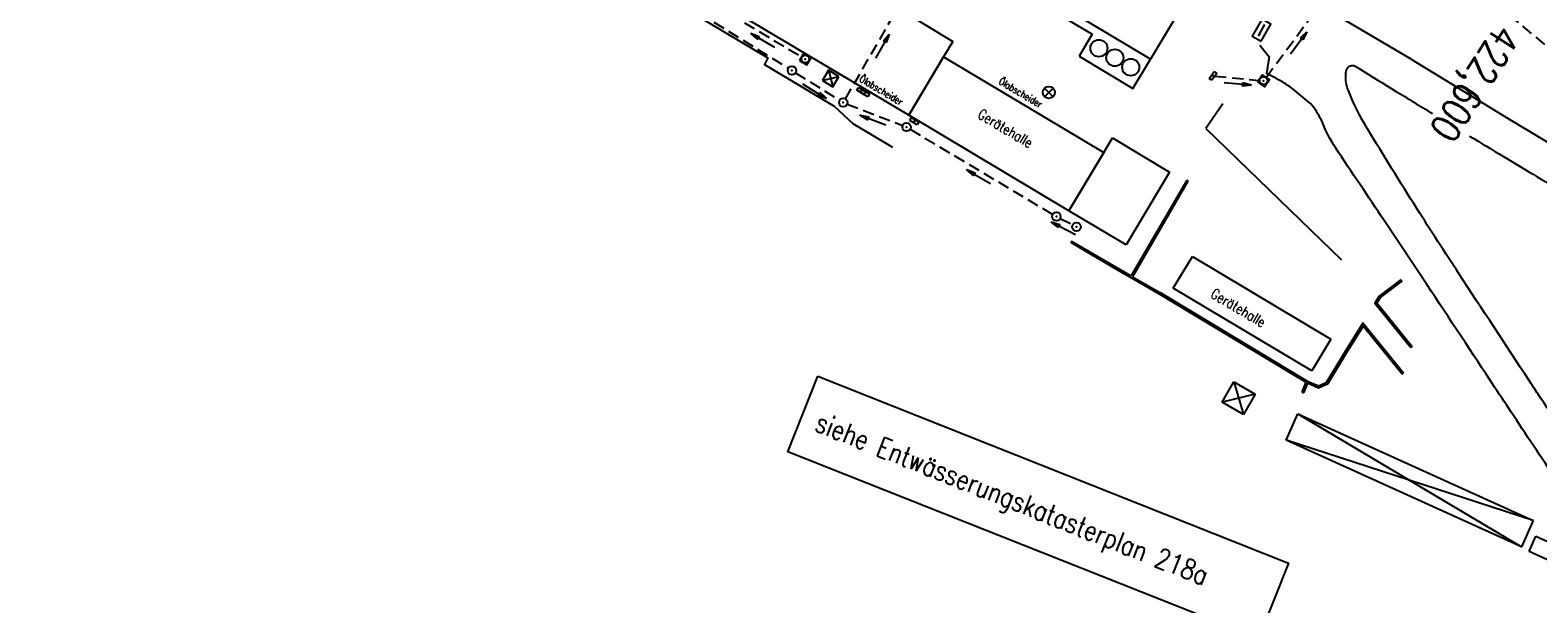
# Model space of a CAD drawing. Extents: x 450316 to 454644, y 428795 to 436505.
# Tile 171 of 256: x 451644 to 451909, y 434155 to 434255. Entities that reach past the tile are written whole.
import ezdxf

# ---------------------------------------------------------------- set-up
doc = ezdxf.new("R2010")
doc.units = 0
doc.header["$LTSCALE"] = 2
doc.header["$MEASUREMENT"] = 0
for name, pattern in [('ACHSE', [5.5, 4, -0.5, 0.5, -0.5]), ('AUSGEZOGEN', [0]), ('GESTRICH-X2', [1.5, 1, -0.5]), ('GESTRICHELT', [0.75, 0.5, -0.25])]:
    doc.linetypes.add(name, pattern=pattern)
doc.layers.get('0').update_dxf_attribs({"linetype": 'CONTINUOUS'})
for name, color, linetype in [('10', 7, 'CONTINUOUS'), ('20', 7, 'CONTINUOUS'), ('ACHSETOP', 1, 'ACHSE'), ('FBR', 8, 'CONTINUOUS'), ('GEBAEUDE', 6, 'CONTINUOUS'), ('HEKTOM', 1, 'GESTRICHELT'), ('KANAL', 7, 'GESTRICH-X2'), ('MAUER', 7, 'AUSGEZOGEN'), ('PFEIL', 7, 'CONTINUOUS'), ('SCHRIFT', 7, 'AUSGEZOGEN'), ('SCHSYMBOL', 7, 'CONTINUOUS')]:
    doc.layers.add(name, color=color, linetype=linetype)
doc.styles.add('ROMANS', font='romans.shx', dxfattribs={"width": 0.8})

# ---------------------------------------------------------------- blocks, each defined once
blk = doc.blocks.new('SCHA-R')
for p, q in [((-1.06, 1.06), (1.06, -1.06)), ((-1.06, -1.06), (1.06, 1.06))]:
    blk.add_line(p, q)
blk.add_circle((0, 0), 1.5)
blk.add_point((0, 0))
blk = doc.blocks.new('20')
blk.add_lwpolyline([(-0.75, -0.75), (0.75, -0.75), (0.75, 0.75), (-0.75, 0.75)], close=True)
blk.add_circle((0, 0), 0.676)
blk.add_point((0, 0))
blk = doc.blocks.new('PFEIL2')
at = {"color": 0}
for p, q in [((0.88, 0), (-2.4, -0.01)), ((0.88, -0.27), (0.88, 0.28)), ((0.88, 0.28), (2.43, 0.01)), ((0.91, 0.27), (0.88, 0.26)), ((0.97, 0.26), (0.88, 0.25)), ((1.02, 0.25), (0.88, 0.23)), ((1.07, 0.24), (0.88, 0.21)), ((1.13, 0.23), (0.88, 0.19)), ((1.18, 0.22), (0.88, 0.17)), ((1.24, 0.21), (0.88, 0.15)), ((1.29, 0.21), (0.88, 0.14)), ((1.34, 0.2), (0.88, 0.12)), ((1.4, 0.19), (0.88, 0.1)), ((1.45, 0.18), (0.88, 0.08)), ((1.51, 0.17), (0.88, 0.06)), ((1.56, 0.16), (0.88, 0.04)), ((1.61, 0.15), (0.88, 0.02)), ((1.67, 0.14), (0.88, 0.01)), ((1.72, 0.13), (0.88, -0.01)), ((1.78, 0.12), (0.88, -0.03)), ((1.83, 0.11), (0.88, -0.05)), ((1.88, 0.1), (0.88, -0.07)), ((1.94, 0.09), (0.88, -0.09)), ((2.05, 0.08), (0.88, -0.12)), ((1.99, 0.08), (0.88, -0.11)), ((2.1, 0.07), (0.88, -0.14)), ((2.15, 0.06), (0.88, -0.16)), ((2.21, 0.05), (0.88, -0.18)), ((2.26, 0.04), (0.88, -0.2)), ((2.32, 0.03), (0.88, -0.22)), ((2.37, 0.02), (0.88, -0.23)), ((2.42, 0.01), (0.88, -0.25)), ((2.43, 0.01), (0.88, -0.27))]:
    blk.add_line(p, q, dxfattribs=at)
blk = doc.blocks.new('KS')
for p, q in [((-1.14, 0), (1.14, 0)), ((-1.14, 0), (-0.64, -0.15)), ((0.63, 0.15), (1.14, 0))]:
    blk.add_line(p, q)
blk.add_lwpolyline([(-1.76, -0.89), (1.74, -0.88), (1.73, 0.91), (-1.76, 0.91)], close=True)
blk.add_point((0, 0))
blk.add_point((0, 0))
blk = doc.blocks.new('30')
at = {"color": 0}
for p, q in [((-0.75, -0.29), (-0.75, 0.29)), ((-0.75, 0.29), (0.75, 0.29)), ((0.75, 0.29), (0.75, -0.29)), ((0.75, -0.29), (-0.75, -0.29))]:
    blk.add_line(p, q, dxfattribs=at)
blk.add_point((0, 0), dxfattribs=at)
blk = doc.blocks.new('GST')
at = {"color": 0}
blk.add_circle((0, 0), 0.75, dxfattribs=at)
blk.add_point((0, 0), dxfattribs=at)
blk = doc.blocks.new('10')
blk.add_blockref('GST', (0, 0))
blk = doc.blocks.new('SCHA-Q')
for p, q in [((-1.5, 1.5), (1.5, -1.5)), ((-1.5, -1.5), (1.5, 1.5)), ((1.5, 1.5), (-1.5, 1.5)), ((-1.5, 1.5), (-1.5, -1.5)), ((1.5, -1.5), (1.5, 1.5)), ((-1.5, -1.5), (1.5, -1.5))]:
    blk.add_line(p, q)
blk.add_point((0, 0))

msp = doc.modelspace()

# ---------------------------------------------------------------- linework, layer by layer
at = {"layer": 'ACHSETOP', "flags": 128}
msp.add_lwpolyline([(451271.77, 435019.04, -0.000001), (451272.37, 435018.35, -0.000032), (451272.39, 435018.33), (451288.79, 434999.46, -0.000002), (451296.99, 434990.03, 0.000007), (451305.2, 434980.6, 0.000007), (451313.4, 434971.16, -0.000007), (451321.6, 434961.73, -0.000007), (451329.8, 434952.3, 0.000007), (451338, 434942.87, 0.000007), (451346.21, 434933.43, -0.000007), (451354.41, 434924, -0.000007), (451362.61, 434914.57, 0.000011), (451370.81, 434905.14, 0.000001), (451379.01, 434895.7, 0.000001), (451387.22, 434886.27), (451403.62, 434867.4), (451420.02, 434848.54), (451436.43, 434829.67, -0.000013), (451444.63, 434820.24, 0.000007), (451452.83, 434810.81, 0.000007), (451461.03, 434801.38, -0.000007), (451469.24, 434791.94, -0.000007), (451477.44, 434782.51, 0.000007), (451485.64, 434773.08, 0.000007), (451493.84, 434763.64, -0.000007), (451502.04, 434754.21, -0.000007), (451510.25, 434744.78, 0.000007), (451518.45, 434735.35, 0.000007), (451526.65, 434725.91, -0.000007), (451534.85, 434716.48, -0.000007), (451543.05, 434707.05, 0.000011), (451551.26, 434697.61, 0.000001), (451559.46, 434688.18, 0.000001), (451567.66, 434678.75), (451584.07, 434659.88, -0.000001), (451592.27, 434650.45, -0.000001), (451600.47, 434641.02, -0.000011), (451608.67, 434631.59, 0.000013), (451616.87, 434622.15), (451633.28, 434603.29), (451649.68, 434584.42, -0.000013), (451657.88, 434574.99, 0.000007), (451666.09, 434565.56, 0.000007), (451674.29, 434556.12, -0.000007), (451682.49, 434546.69, -0.000007), (451690.69, 434537.26, 0.000006), (451698.89, 434527.83), (451715.3, 434508.96, -0.000015), (451721.01, 434502.39, 0.000008), (451726.72, 434495.82, 0.000958), (451727.52, 434494.91, 0.000181), (451731.72, 434490.11, 0.003894), (451738.18, 434482.87, 0.00247), (451748.5, 434471.58, 0.003793), (451756.23, 434463.34, 0.003129), (451765.74, 434453.48, 0.00313), (451774.53, 434444.59, 0.003132), (451783.43, 434435.81, 0.003134), (451792.43, 434427.15, 0.003132), (451801.55, 434418.59, 0.003131), (451810.77, 434410.15, 0.00313), (451820.1, 434401.83, 0.003133), (451829.54, 434393.62, 0.003138), (451839.07, 434385.54, 0.003131), (451848.69, 434377.58, 0.003125), (451858.43, 434369.73, 0.003124), (451868.27, 434362, 0.00313), (451878.19, 434354.41, 0.003138), (451888.2, 434346.95, 0.003133), (451898.32, 434339.59, 0.003131), (451908.52, 434332.37, 0.003131), (451918.82, 434325.28, 0.003132), (451929.21, 434318.32, 0.003136), (451939.67, 434311.49, 0.00313), (451950.21, 434304.8, 0.003123), (451960.86, 434298.22, 0.003128), (451971.59, 434291.78, 0.003137), (451982.37, 434285.49, 0.003139), (451993.23, 434279.33, 0.003133), (452004.2, 434273.3, 0.003123), (452015.23, 434267.41, 0.003125), (452026.32, 434261.66, 0.003132), (452037.5, 434256.05, 0.003138), (452048.73, 434250.58, 0.003134), (452060.02, 434245.26, 0.003122), (452071.41, 434240.07, 0.003127), (452083.62, 434234.69, 0.003578), (452094.35, 434230.12, 0.002702), (452108.41, 434224.35, 0.004189), (452117.53, 434220.76, 0.00053), (452126.34, 434217.38, 0.001569), (452129.32, 434216.25, 0.000008), (452135.11, 434214.08, -0.000025), (452140.91, 434211.9), (452164.31, 434203.12, 0.000006), (452176.02, 434198.73, -0.000007), (452187.72, 434194.34), (452211.13, 434185.56), (452234.54, 434176.78, -0.000012), (452246.24, 434172.39, 0.000007), (452257.94, 434168, 0.000002), (452265.75, 434165.08, 0.000001), (452281.35, 434159.22, 0.000005), (452293.05, 434154.83, -0.000007), (452304.76, 434150.44, -0.000019), (452316.46, 434146.05, 0.000015), (452328.17, 434141.66, 0.000002), (452338.1, 434137.94, 0.000001), (452351.57, 434132.88, 0.000004), (452363.28, 434128.49, -0.000006), (452374.98, 434124.1, -0.00002), (452386.68, 434119.71, 0.00002), (452398.39, 434115.32, 0.000006), (452410.09, 434110.93, -0.000004), (452421.8, 434106.54, -0.000001), (452435.27, 434101.49, -0.000002), (452445.2, 434097.76, -0.000015), (452456.91, 434093.37, 0.000019), (452468.61, 434088.98, 0.000007), (452480.31, 434084.59, -0.000006), (452492.02, 434080.2, -0.000002), (452503.72, 434075.81, 0.000002), (452515.42, 434071.42, 0.000006), (452527.13, 434067.03, -0.000007), (452538.83, 434062.64, -0.000019), (452550.54, 434058.25, 0.000015), (452562.24, 434053.86, 0.000002), (452572.17, 434050.13, 0.000001), (452585.65, 434045.08, 0.000004), (452597.35, 434040.69, -0.000006), (452609.05, 434036.3, -0.00002), (452620.76, 434031.91, 0.00002), (452632.46, 434027.52, 0.000006), (452644.17, 434023.13, -0.000004), (452655.87, 434018.74, -0.000001), (452669.35, 434013.68, -0.000002), (452679.28, 434009.96, -0.000015), (452690.98, 434005.57, 0.000014), (452702.68, 434001.18, 0.000011), (452714.39, 433996.79, -0.000001), (452726.09, 433992.4, -0.000007), (452735.03, 433989.04, -0.000005), (452748.18, 433984.11, -0.000156), (452748.22, 433984.1, -0.000005), (452749.5, 433983.61, -0.004183), (452758.69, 433980.07, -0.002721), (452772.75, 433974.43, -0.005081), (452782.77, 433970.22, -0.003908), (452795.7, 433964.52, -0.003912), (452807.05, 433959.3, -0.003907), (452818.33, 433953.9, -0.003903), (452829.52, 433948.33, -0.003904), (452840.62, 433942.58, -0.003907), (452851.63, 433936.66, -0.003909), (452862.54, 433930.57, -0.003906), (452873.35, 433924.31, -0.003899), (452884.08, 433917.88, -0.003907), (452894.71, 433911.27, -0.003917), (452905.21, 433904.52, -0.003914), (452915.61, 433897.6, -0.003904), (452925.91, 433890.51, -0.003895), (452936.11, 433883.25, -0.003902), (452946.17, 433875.85, -0.003909), (452956.12, 433868.3, -0.003904), (452965.96, 433860.58, -0.003908), (452975.67, 433852.7, -0.00391), (452985.26, 433844.69, -0.003909), (452994.72, 433836.52, -0.003908), (453004.05, 433828.2, -0.003902), (453013.25, 433819.74, -0.003901), (453022.32, 433811.14, -0.003907), (453031.26, 433802.39, -0.003913), (453040.05, 433793.51, -0.003909), (453048.99, 433784.19, -0.00418), (453057.22, 433775.34, -0.003621), (453064.8, 433766.92, -0.003001), (453073.81, 433756.65, -0.003775), (453082.93, 433745.95, -0.004894), (453089.82, 433737.59, -0.004962), (453096.58, 433729.04, -0.003805), (453105.2, 433717.74, -0.003005), (453113.36, 433706.73, -0.003643), (453119.97, 433697.57, -0.004174), (453127.23, 433687.17, -0.004295), (453134.1, 433676.95, -0.003507), (453140.02, 433667.85, -0.002688), (453147.59, 433655.9, -0.003695), (453155.36, 433643.25, -0.00538), (453160.55, 433634.47, -0.005332), (453165.53, 433625.6, -0.003667), (453172.54, 433612.58, -0.002679), (453179.1, 433600.02, -0.003501), (453183.99, 433590.35, -0.004313), (453189.2, 433579.67, -0.003909), (453194.74, 433567.79, -0.003909), (453199.85, 433556.38, -0.003909), (453204.78, 433544.89, -0.003903), (453209.81, 433532.66, -0.004384), (453214.1, 433521.7, -0.003423), (453219.66, 433506.82, -0.005955), (453222.69, 433498.22, -0.000145), (453225.57, 433489.74, -0.000252), (453227.22, 433484.85, -0.000085), (453230.06, 433476.42, -0.000405), (453230.66, 433474.65, -0.003646), (453233.57, 433465.74, 0.00217), (453238.42, 433450.76, 0.000006), (453242.33, 433438.88, -0.000007), (453246.23, 433427.01, -0.000012), (453250.13, 433415.13, 0.000009), (453254.03, 433403.26, 0.003001), (453258.01, 433391.4, -0.003002), (453261.98, 433379.55, -0.003008), (453265.82, 433367.65, 0.003009), (453269.65, 433355.76, 0.00001), (453273.55, 433343.88, -0.000019), (453277.45, 433332.01), (453285.26, 433308.26, 0.000005), (453289.16, 433296.38, -0.000004), (453293.06, 433284.51, -0.000001), (453297.41, 433271.27, -0.000001), (453300.87, 433260.76, -0.00001), (453304.77, 433248.88, 0.000008), (453308.67, 433237.01, 0.000011), (453312.58, 433225.13, -0.000004), (453316.48, 433213.26, -0.000007), (453317.96, 433208.76, -0.000002), (453324.28, 433189.51, -0.00006), (453324.75, 433188.09, 0.000004), (453325.21, 433186.68, 0.001409), (453327.81, 433178.86, 0.000842), (453332.21, 433165.79, 0.002106), (453335.59, 433155.93, 0.001506), (453340.42, 433142.18, 0.001603), (453344.59, 433130.55, 0.001566), (453348.93, 433118.67, 0.00157), (453353.28, 433106.99, 0.001563), (453357.73, 433095.28, 0.001555), (453362.24, 433083.61, 0.001558), (453366.82, 433071.99, 0.001562), (453371.48, 433060.39, 0.001561), (453376.21, 433048.82, 0.001565), (453381.01, 433037.27, 0.001565), (453385.88, 433025.76, 0.001563), (453390.82, 433014.29, 0.001561), (453395.84, 433002.83, 0.001559), (453400.93, 432991.41, 0.00156), (453406.08, 432980.03, 0.001563), (453411.31, 432968.67, 0.001565), (453416.61, 432957.35, 0.001562), (453421.98, 432946.08, 0.001558), (453427.42, 432934.81, 0.001559), (453432.94, 432923.58, 0.001564), (453438.52, 432912.41, 0.001566), (453444.16, 432901.27, 0.001564), (453449.89, 432890.15, 0.001558), (453455.36, 432879.68, 0.001394), (453461.54, 432868.03, 0.001724), (453468.57, 432854.96, 0.002516), (453473.46, 432846.05, 0.001346), (453478.16, 432837.66, 0.000835), (453485.79, 432824.15, 0.000825), (453493.39, 432810.79, 0.001335), (453498.13, 432802.56, 0.002522), (453503.26, 432793.8, 0.001723), (453510.87, 432781.05, 0.001395), (453517.7, 432769.77, 0.001557), (453523.88, 432759.7, 0.001564), (453531.45, 432747.52, 0.002105), (453537.15, 432738.52, 0.001027), (453545.2, 432725.95, 0.001523), (453550.68, 432717.5, 0.000001), (453550.84, 432717.26, 0.000124), (453550.84, 432717.26, 0.000024), (453557.6, 432706.91, -0.000007), (453564.35, 432696.57, -0.000001), (453571.19, 432686.1, 0.000005), (453578.03, 432675.64, 0.000012), (453584.86, 432665.17, -0.000012), (453591.7, 432654.7, -0.000004), (453598.53, 432644.24, 0.000004), (453605.37, 432633.77, 0.000001), (453612.2, 432623.31, -0.000001), (453619.04, 432612.84, -0.000004), (453625.87, 432602.38, 0.000003), (453632.71, 432591.91), (453646.38, 432570.98, -0.000014), (453650.94, 432564, -0.000007), (453660.05, 432550.05, -0.002465), (453666.82, 432539.57, 0.002471), (453673.57, 432529.12, 0.002497), (453680.47, 432518.67, -0.002488), (453687.39, 432508.18, -0.000003), (453694.22, 432497.72, 0.000006), (453701.06, 432487.25), (453714.73, 432466.32, -0.000006), (453721.57, 432455.86, 0.000006), (453728.4, 432445.39, 0.000183), (453728.47, 432445.28, -0.000027), (453728.97, 432444.52, -0.003905), (453733.99, 432436.71, -0.002472), (453741.77, 432424.27, -0.005163), (453747.3, 432415.1, -0.003867), (453754.47, 432402.74, -0.003958), (453760.53, 432391.89, -0.003913), (453766.49, 432380.82, -0.003903), (453772.25, 432369.72, -0.003904), (453777.83, 432358.53, -0.003901), (453783.48, 432346.73, -0.004288), (453788.46, 432335.91, -0.003523), (453794.25, 432322.76, -0.004762), (453798.38, 432312.96, -0.001651), (453802.11, 432303.78, -0.002689), (453804.34, 432298.12, -0.001542), (453805.53, 432295.04, -0.000893), (453807.56, 432289.71, -0.005639), (453811.07, 432280.12, -0.003891), (453815.88, 432266.14, -0.00573), (453819.49, 432254.95, -0.005082), (453823.29, 432242.26, -0.004537), (453827.3, 432227.85, -0.006762), (453829.77, 432218.12, -0.001828), (453832.34, 432207.23, -0.002855), (453833.92, 432200.25, -0.000688), (453834.59, 432197.18, -0.000614), (453835.33, 432193.75, -0.005087), (453837.35, 432183.82, -0.003463), (453840.08, 432169.2, -0.004355), (453841.88, 432158.58, -0.003298), (453844.05, 432144.52, -0.003873), (453845.96, 432130.87, -0.004703), (453847.34, 432119.6, -0.004431), (453848.68, 432106.66, -0.004859), (453849.68, 432094.85, -0.001971), (453850.76, 432079.75, -0.003754), (453851.23, 432071.81, -0.000235), (453851.27, 432071.06, -0.000154), (453851.33, 432069.9, -0.005004), (453851.76, 432059.36, -0.003657), (453852.1, 432044.92, -0.006284), (453852.13, 432034.65, -0.00442), (453851.87, 432020.06, -0.004496), (453851.36, 432005.74, -0.005961), (453850.74, 431994.95, -0.004032), (453849.63, 431980.54, -0.005521), (453848.62, 431970.04, -0.000545), (453848.17, 431965.89, -0.00099), (453847.92, 431963.6, -0.002817), (453847.08, 431956.57, -0.001743), (453845.62, 431945.22, -0.004295), (453844.13, 431934.59, -0.003233), (453841.93, 431920.5, -0.003719), (453839.9, 431908.59, -0.003474), (453837.54, 431895.88, -0.003471), (453834.93, 431882.78, -0.003984), (453832.48, 431871.4, -0.002961), (453829.25, 431857.36, -0.00403), (453826.74, 431847.07, -0.001132), (453824.96, 431840.11, -0.001603), (453823.67, 431835.21, -0.002375), (453822.37, 431830.36, -0.001541), (453820.3, 431822.92, -0.005811), (453817.74, 431814.24, -0.003321), (453813, 431799.15, -0.004369), (453808.95, 431786.93, -0.004589), (453804.89, 431775.36, -0.004977), (453800.13, 431762.59, -0.00596), (453795.93, 431752.02, -0.002426), (453790.61, 431739.3, -0.004094), (453787.37, 431731.79, -0.000338), (453786.71, 431730.31, -0.000388), (453786.14, 431729.02, -0.004625), (453782.63, 431721.36, -0.002368), (453775.59, 431706.51, -0.004069), (453770.2, 431695.52, -0.003863), (453764.34, 431684.03, -0.004659), (453758.24, 431672.55, -0.005048), (453752.4, 431662.07, -0.002758), (453744.86, 431649, -0.004203), (453739.78, 431640.49, -0.000453), (453738.55, 431638.46, -0.00049), (453737.41, 431636.59, -0.004121), (453733.36, 431630.11, -0.00246), (453726.45, 431619.35, -0.006277), (453720.59, 431610.57, -0.004581), (453712.3, 431598.73, -0.005038), (453704.6, 431588.16, -0.005528), (453697.38, 431578.67, -0.004083), (453688.22, 431567.1, -0.005886), (453681.7, 431559.21, -0.001219), (453676.74, 431553.36, -0.002238), (453674.01, 431550.2, -0.001962), (453670.56, 431546.26, -0.001297), (453665.3, 431540.34, -0.004313), (453658.17, 431532.48, -0.003182), (453648.34, 431521.97, -0.004167), (453639.22, 431512.51, -0.00462), (453630.85, 431504.12, -0.002727), (453619.91, 431493.48, -0.004271), (453612.84, 431486.78, -0.000068), (453609.88, 431484.03, -0.000648), (453609.57, 431483.75, -0.000003), (453600.64, 431475.49, -0.000005), (453594.49, 431469.8), (453576.13, 431452.83), (453557.78, 431435.85), (453539.42, 431418.88), (453521.07, 431401.91, 0.000001), (453511.89, 431393.42, 0.000001), (453502.71, 431384.94, 0.000013), (453493.53, 431376.45, -0.000013), (453484.35, 431367.96, 0), (453475.18, 431359.48, 0), (453466, 431350.99), (453447.64, 431334.02, 0.000001), (453438.46, 431325.53, 0.000001), (453429.29, 431317.04, 0.000013), (453420.11, 431308.56, -0.000007), (453410.93, 431300.07, -0.000004), (453403.53, 431293.23, -0.000002), (453392.58, 431283.1, -0.00001), (453383.4, 431274.61, 0.000015), (453374.22, 431266.13, 0.000014), (453365.04, 431257.64, -0.000013), (453355.86, 431249.15, 0), (453343.63, 431237.84, -0.000001), (453337.51, 431232.18), (453319.15, 431215.21, 0.000001), (453309.98, 431206.72, 0.000001), (453300.8, 431198.24, 0.000013), (453291.62, 431189.75, -0.000013), (453282.44, 431181.26, -0.000001), (453273.27, 431172.78, -0.000001), (453264.09, 431164.29), (453245.73, 431147.32), (453227.38, 431130.34), (453209.02, 431113.37, 0.000014), (453199.84, 431104.89, -0.000009), (453190.66, 431096.4, -0.000019), (453181.49, 431087.91, 0.000019), (453172.31, 431079.43, 0.000009), (453163.13, 431070.94, -0.000008), (453153.95, 431062.45), (453135.6, 431045.48, 0.000009), (453134.86, 431044.8, 0.000002), (453130.42, 431040.69, 0.002804), (453126.11, 431036.66, 0.001372), (453117.38, 431028.36, 0.005333), (453110.16, 431021.31, 0.003613), (453099.69, 431010.7, 0.004216), (453091.36, 431002.01, 0.003913), (453082.55, 430992.5, 0.00391), (453074.2, 430983.2, 0.003911), (453066, 430973.77, 0.003912), (453057.94, 430964.21, 0.003915), (453050.03, 430954.53, 0.00391), (453042.29, 430944.73, 0.003905), (453034.68, 430934.8, 0.003908), (453027.23, 430924.75, 0.003912), (453019.95, 430914.6, 0.003918), (453012.83, 430904.33, 0.003918), (453005.87, 430893.95, 0.003907), (452999.07, 430883.47, 0.0039), (452992.43, 430872.86, 0.003908), (452985.95, 430862.15, 0.00392), (452979.66, 430851.37, 0.00392), (452973.54, 430840.5, 0.003904), (452967.57, 430829.49, 0.003903), (452961.77, 430818.39, 0.003916), (452956.17, 430807.24, 0.00392), (452950.74, 430796, 0.00391), (452945.47, 430784.65, 0.003904), (452940.39, 430773.22, 0.00391), (452935.48, 430761.73, 0.003913), (452930.76, 430750.17, 0.003909), (452926.22, 430738.51, 0.003913), (452921.86, 430726.79, 0.003918), (452917.69, 430715.02, 0.003913), (452913.7, 430703.18, 0.003909), (452909.89, 430691.26, 0.003904), (452906.27, 430679.29, 0.003908), (452902.84, 430667.28, 0.003914), (452899.6, 430655.21, 0.003911), (452896.55, 430643.09, 0.003914), (452893.69, 430630.91, 0.003917), (452891.02, 430618.71, 0.003911), (452890.73, 430617.31, 0.000237), (452886.25, 430594.17, 0.007575), (452884.76, 430585.79, 0.003906), (452882.25, 430569.49)], format="xyb", dxfattribs=at)
at = {"layer": 'FBR'}
msp.add_line((451853.4, 434242.5), (451850.4, 434238.18), dxfattribs=at)
at = {"layer": 'FBR', "flags": 128}
for points in [[(450931.02, 435664.25, 0), (450939.29, 435645.95, 0.000057)], [(451603.01, 434662.96, 0.000001), (451617.47, 434646.37, 0.000004), (451625.68, 434636.95, -0.000005), (451633.89, 434627.53, -0.001388)], [(451702.59, 434548.49, -0.000002), (451714.33, 434534.99, -0.000013)], [(451637.46, 434574.01, -0.000002), (451625.44, 434587.82, -0.000008)]]:
    msp.add_lwpolyline(points, format="xyb", dxfattribs=at)
at = {"layer": 'FBR'}
for points in [[(451586.28, 434627.86, -0.000002), (451573.15, 434642.87, -0.000008)], [(452140.21, 434193.57, 0.000004), (452120.09, 434201.03, 0.00024)], [(451896.58, 434277.43, -0.000022), (451881.01, 434287.45, -0.007895)], [(451860.62, 434304.04, 0.00213), (451876.8, 434292.72, 0.004049), (451885.39, 434286.87, 0.00011), (451908.35, 434271.51, 0.002788), (451909.26, 434270.91, 0.004347), (451920.41, 434263.77, 0.003521), (451934.32, 434255.17, 0.002774), (451942.94, 434249.99, 0.001997), (451954.99, 434242.9, 0.004921), (451962.09, 434238.86, 0.001603), (451984.03, 434226.74, 0.009619), (451987.86, 434224.73, 0.014949), (451990.39, 434223.56, 0.210525), (451991.51, 434223.58, 0.077393), (451993.97, 434225.19, -0.029447), (451994.52, 434225.36, -0.029447), (451995.1, 434225.47, -0.033845), (451995.76, 434225.5, -0.033845), (451996.43, 434225.45), (452003, 434224.24, -0.045221), (452003.41, 434223.97, -0.011992), (452003.51, 434223.88, -0.052347)], [(451947.09, 434133.5, -0.000011), (451936.28, 434149.84, -0.000319)], [(451935.9, 434150.43, -0.001788), (451929.15, 434160.74, 0.00187), (451922.69, 434170.6, 0.002791), (451917.14, 434178.91, -0.001824), (451908.63, 434191.61, -0.001286), (451907.05, 434194, -0.000165), (451894.78, 434212.66, -0.004568), (451887.38, 434224.13, -0.003795), (451878.72, 434238.09, -0.043054), (451875.38, 434244.8, -0.111242), (451874.93, 434247.7, -0.057098), (451875.07, 434248.49, -0.116996), (451875.28, 434248.84, -0.139024), (451875.9, 434249.21, -0.190812), (451876.44, 434249.14, -0.014599), (451877.27, 434248.66, 0.001876), (451883.64, 434244.73, 0.00054), (451890.11, 434240.79, 0.001632)], [(451956.01, 434109.72, -0.000008), (451955.71, 434110.18, -0.000366), (451950.65, 434117.84), (451941.61, 434131.53, 0.000013), (451938.67, 434135.99, 0.000005), (451931.49, 434146.86, 0.00009), (451924.14, 434157.99, 0.000097), (451917.35, 434168.26, 0.000957), (451912.45, 434175.63, -0.000577), (451904.32, 434187.86, -0.000536), (451901.01, 434192.85, 0.000149), (451889.15, 434210.81, 0.0021), (451881.66, 434222.03, -0.001858), (451873.2, 434234.7, -0.049636), (451870.82, 434239.2, 0.073233), (451869.06, 434242.18, 0.046846), (451868.53, 434242.73, 0.009737), (451865.69, 434245.05, 0.033828), (451863.82, 434246.32, 0.023986), (451861.01, 434247.79)], [(451896.63, 434236.84, 0.000987), (451908.48, 434229.71, 0.001632), (451936.15, 434213.27)]]:
    msp.add_lwpolyline(points, format="xyb", dxfattribs=at)
at = {"layer": 'FBR', "flags": 128}
for points in [[(451886.38, 434250.33), (451866.14, 434262.29), (451852.79, 434270.26), (451847.97, 434274.2), (451839.8, 434279.67), (451824.66, 434288.62)], [(451815.74, 434263.57), (451819.43, 434261.28), (451830.5, 434254.67), (451828.21, 434250.83)], [(451828.21, 434250.83), (451837.62, 434245.16), (451840.72, 434250.34)]]:
    msp.add_lwpolyline(points, dxfattribs=at)
at = {"layer": 'FBR'}
for points in [[(451859.87, 434252.77), (451861.49, 434250.71), (451861.01, 434247.79)], [(451886.38, 434250.33), (451904.14, 434239.43), (451929.96, 434224.03), (451932.22, 434222.29)], [(451850.4, 434238.18), (451866.95, 434222.18), (451874.2, 434215.17)]]:
    msp.add_lwpolyline(points, dxfattribs=at)
at = {"layer": 'GEBAEUDE'}
for p, q in [((451798.33, 434240.51), (451735.8, 434277.71)), ((451798.33, 434240.51), (451735.8, 434277.71)), ((451791.2, 434262.45), (451806.06, 434253.41)), ((451806.06, 434253.41), (451804.43, 434250.73)), ((451798.33, 434240.51), (451804.43, 434250.73)), ((451804.43, 434250.73), (451798.33, 434240.51)), ((451804.43, 434250.73), (451832.5, 434233.98)), ((451826.4, 434223.76), (451798.33, 434240.51)), ((451832.5, 434233.98), (451834.02, 434236.52)), ((451834.02, 434236.52), (451844.04, 434230.54)), ((451826.4, 434223.76), (451832.5, 434233.98)), ((451832.5, 434233.98), (451826.4, 434223.76)), ((451844.04, 434230.54), (451836.42, 434217.78)), ((451836.42, 434217.78), (451826.4, 434223.76)), ((451844.7, 434210.18), (451848.04, 434215.76)), ((451848.04, 434215.76), (451872.31, 434201.26)), ((451868.97, 434195.68), (451844.7, 434210.18)), ((451872.31, 434201.26), (451868.97, 434195.68)), ((451853.27, 434190.2), (451855.31, 434193.75)), ((451855.31, 434193.75), (451856.99, 434188.05)), ((451855.31, 434193.75), (451859.05, 434191.6)), ((451859.05, 434191.6), (451853.27, 434190.2)), ((451859.05, 434191.6), (451856.99, 434188.05)), ((451856.99, 434188.05), (451853.27, 434190.2)), ((451864.47, 434183.54), (451866.51, 434188.15)), ((451866.51, 434188.15), (451905.72, 434164.88)), ((451866.51, 434188.15), (451907.78, 434169.48)), ((451907.78, 434169.48), (451864.47, 434183.54)), ((451905.72, 434164.88), (451864.47, 434183.54)), ((451907.78, 434169.48), (451905.72, 434164.88)), ((451907.06, 434164.04), (451908.26, 434166.71)), ((451908.26, 434166.71), (451911.46, 434165.27)), ((451910.28, 434162.59), (451907.06, 434164.04))]:
    msp.add_line(p, q, dxfattribs=at)
at = {"layer": 'GEBAEUDE', "flags": 128}
msp.add_lwpolyline([(451824.42, 434278.08), (451848.65, 434263.61), (451840.72, 434250.34), (451816.49, 434264.8)], dxfattribs=at)
at = {"layer": 'GEBAEUDE'}
for centre in [(451831.66, 434252.23), (451834.45, 434250.56), (451837.24, 434248.9)]:
    msp.add_circle(centre, 1.5, dxfattribs=at)
at = {"layer": 'KANAL'}
for p, q in [((451720.84, 434283.66), (451777.25, 434248.72)), ((451882.97, 434275.44), (451911.28, 434251.59)), ((451787.25, 434243.38), (451798.47, 434262.84)), ((451860.97, 434247.12), (451870.81, 434260.38)), ((451766.97, 434258.22), (451779.56, 434250.72)), ((451778.5, 434247.94), (451786.22, 434243.12)), ((451852, 434247.35), (451859.75, 434246.59)), ((451787.56, 434242.44), (451797.25, 434238.69)), ((451798.59, 434238.03), (451823.56, 434223.12)), ((451824.88, 434222.41), (451827.06, 434221.28))]:
    msp.add_line(p, q, dxfattribs=at)
at = {"layer": 'MAUER'}
for p, q in [((451868.35, 434193.8), (451842.47, 434209.35)), ((451886.31, 434199.76), (451886.55, 434199.95)), ((451867.95, 434193.69), (451867.24, 434192.01)), ((451884.79, 434195.12), (451885.02, 434195.31))]:
    msp.add_line(p, q, dxfattribs=at)
at = {"layer": 'MAUER', "flags": 128}
for points in [[(451733.86, 434274.41), (451742.14, 434269.35), (451773.66, 434250.55), (451773.08, 434249.36), (451785.24, 434242.05), (451788.51, 434239.06), (451795.47, 434234.91)], [(451847.04, 434229.06), (451837.34, 434212.33)], [(451847.27, 434228.91), (451837.57, 434212.2)], [(451847.28, 434228.93), (451847.05, 434229.08)], [(451826.93, 434218.37), (451826.79, 434218.16), (451835.93, 434212.82)], [(451826.93, 434218.37), (451826.93, 434218.37), (451837.1, 434212.47)], [(451837.1, 434212.47), (451837.34, 434212.33)], [(451837.57, 434212.2), (451842.47, 434209.35)], [(451884.64, 434211.7), (451880.78, 434208.8), (451880.02, 434207.58), (451886.31, 434199.76)], [(451884.82, 434211.46), (451881.01, 434208.59), (451880.39, 434207.61), (451886.55, 434199.95)], [(451867.24, 434192.01), (451867.51, 434191.84)]]:
    msp.add_lwpolyline(points, dxfattribs=at)
at = {"layer": 'MAUER'}
for points in [[(451867.95, 434193.69), (451842.25, 434209.14), (451835.93, 434212.82)], [(451884.79, 434195.12), (451877.96, 434203.53), (451875.17, 434199.09), (451871.71, 434193.38), (451870.15, 434192.69), (451868.23, 434193.53)], [(451885.02, 434195.31), (451877.93, 434204.05), (451877.93, 434204.05), (451874.92, 434199.24), (451871.51, 434193.62), (451870.15, 434193.02), (451868.35, 434193.8)], [(451868.23, 434193.53), (451867.51, 434191.84)]]:
    msp.add_lwpolyline(points, dxfattribs=at)
at = {"layer": 'SCHRIFT'}
msp.add_lwpolyline([(451782.4, 434194.74), (451864.87, 434162.01), (451859.62, 434148.79), (451777.15, 434181.52)], close=True, dxfattribs=at)

# ---------------------------------------------------------------- block references
at = {"layer": '10', "xscale": 0.7, "yscale": 0.7, "zscale": 0.7, "rotation": 329.1921822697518}
msp.add_blockref('SCHA-Q', (451784.64, 434246.92), dxfattribs=at)
at = {"layer": '10'}
for p, rotation in [((451790.02, 434244.73), 329.4748889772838), ((451790.66, 434244.36), 329.8228354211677), ((451799.33, 434239.45), 329.3781176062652)]:
    msp.add_blockref('30', p, dxfattribs=dict(at, rotation=rotation))
at = {"layer": '20', "rotation": 59.93920000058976}
msp.add_blockref('KS', (451860.18, 434255.41), dxfattribs=at)
at = {"layer": '20', "xscale": 0.7, "yscale": 0.7, "zscale": 0.7}
msp.add_blockref('SCHA-R', (451822.88, 434244.48), dxfattribs=at)
at = {"layer": 'PFEIL'}
for p, rotation in [((451772.75, 434253.62), 149.2211), ((451793.72, 434252.6), 60.0049), ((451866.68, 434253.15), 53.37530000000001), ((451781.84, 434244.67), 328.0721), ((451855.99, 434245.96), 354.4215), ((451792.05, 434239.64), 158.8377), ((451810.57, 434229.73), 149.1549), ((451825.44, 434220.7), 152.5687)]:
    msp.add_blockref('PFEIL2', p, dxfattribs=dict(at, rotation=rotation))
at = {"layer": 'SCHSYMBOL'}
for name, p, rotation in [('20', (451780.2, 434250.34), 329.7845964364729), ('10', (451777.87, 434248.32), 322.1198), ('30', (451851.66, 434247.39), 234.0940852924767), ('20', (451860.51, 434246.53), 325.5896), ('10', (451786.86, 434242.72), 322.6482), ('10', (451797.96, 434238.42), 323.2232), ('10', (451824.2, 434222.75), 324.7565), ('10', (451827.72, 434220.93), 324.9547)]:
    msp.add_blockref(name, p, dxfattribs=dict(at, rotation=rotation))

# ---------------------------------------------------------------- texts
at = {"layer": 'HEKTOM', "style": 'ROMANS', "width": 0.8}
msp.add_text('422,600', height=5, rotation=237.2315, dxfattribs=at).set_placement((451901.5, 434256.77))
at = {"layer": 'SCHRIFT', "style": 'ROMANS', "width": 0.8}
for s, height, rotation, p in [('Ölabscheider', 1.25, 329.1531, (451789.54, 434246.53)), ('Ölabscheider', 1.25, 329.1531, (451813.97, 434246.08)), ('Gerätehalle', 1.8, 329.1531, (451810.23, 434240.16)), ('Gerätehalle', 1.8, 329.1531, (451851.05, 434208.71)), ('siehe Entwässerungskatasterplan 218a', 3.5, 338.2675, (451781.63, 434185.27))]:
    msp.add_text(s, height=height, rotation=rotation, dxfattribs=at).set_placement(p)

doc.saveas('drawing.dxf')
